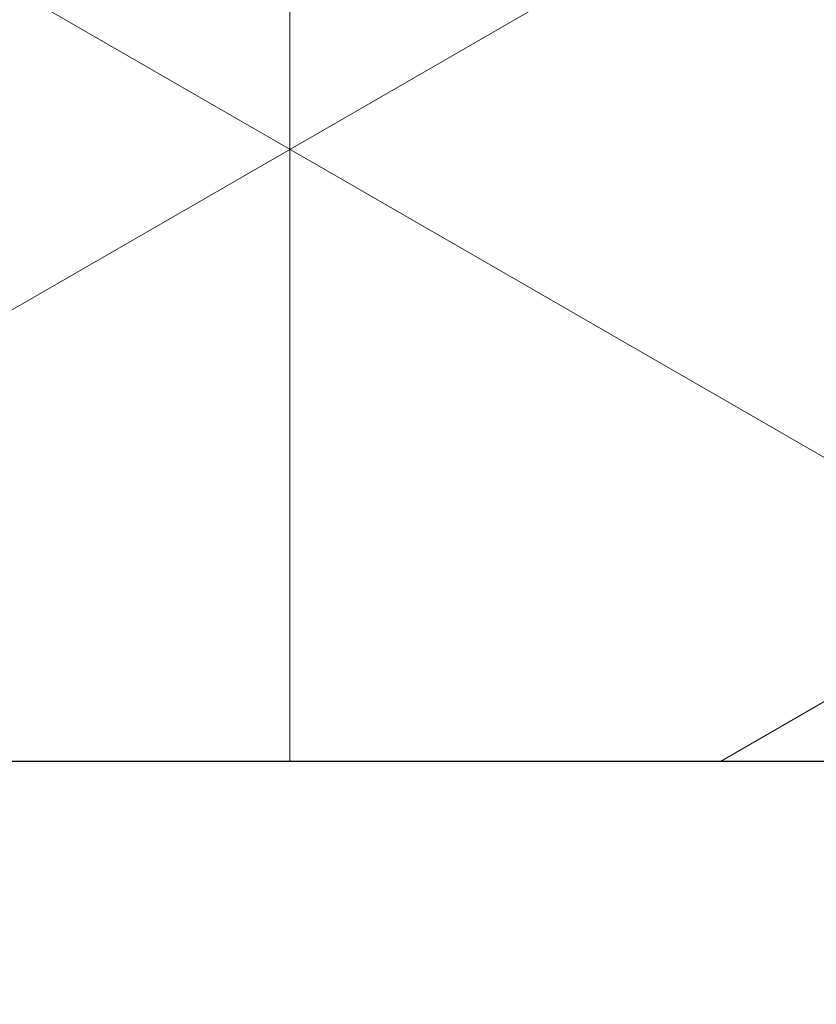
# Model space of a CAD drawing. Header units: millimetres. Extents: x -48448 to 452754, y -13941 to 17062.
# Tile 181 of 256: x 15208.03 to 15209.72, y 3601.57 to 3603.67. Entities that reach past the tile are written whole.
import ezdxf

# ---------------------------------------------------------------- set-up
doc = ezdxf.new("R2010")
doc.units = ezdxf.units.MM

msp = doc.modelspace()

# ---------------------------------------------------------------- hatches: boundary and pattern name
at = {"lineweight": 5}
h = msp.add_hatch(dxfattribs=at)
h.set_pattern_fill('NET3', color=256, scale=0.5, angle=90)
h.set_pattern_definition([(90, (-47770.6976, -3756.4557), (-1.5875, 1e-16), []), (150, (-47770.6976, -3756.4557), (-0.79375, -1.37481533), []), (210, (-47770.6976, -3756.4557), (0.79375, -1.37481533), [])])
h.paths.add_polyline_path([(15211.3816, 3618.0862), (15131.3816, 3618.0862), (15131.3816, 3602.0862), (15211.3816, 3602.0862)])
h = msp.add_hatch()
h.set_pattern_fill('ANSI33', color=256, scale=50)
h.set_pattern_definition([(45, (-70561.63, 42313.1), (-224.5064, 224.5064), []), (45, (-70337.12, 42313.1), (-224.5064, 224.5064), [158.75, -79.375])])
h.paths.add_polyline_path([(14973.8829, 2462.6319), (15373.8834, 2462.6319), (15373.8829, 3568.0837), (15362.8686, 3568.0862), (15362.8686, 3602.0862), (14973.8829, 3602.0862)])

# ---------------------------------------------------------------- linework, layer by layer
msp.add_line((15362.8686, 3602.0862), (14973.8829, 3602.0862))
msp.add_line((15362.8686, 3602.0862), (14973.8829, 3602.0862))
msp.add_lwpolyline([(15131.3816, 3602.0862), (15211.3816, 3602.0862), (15211.3816, 3618.0862), (15131.3816, 3618.0862)], close=True, dxfattribs=at)

doc.saveas('drawing.dxf')
